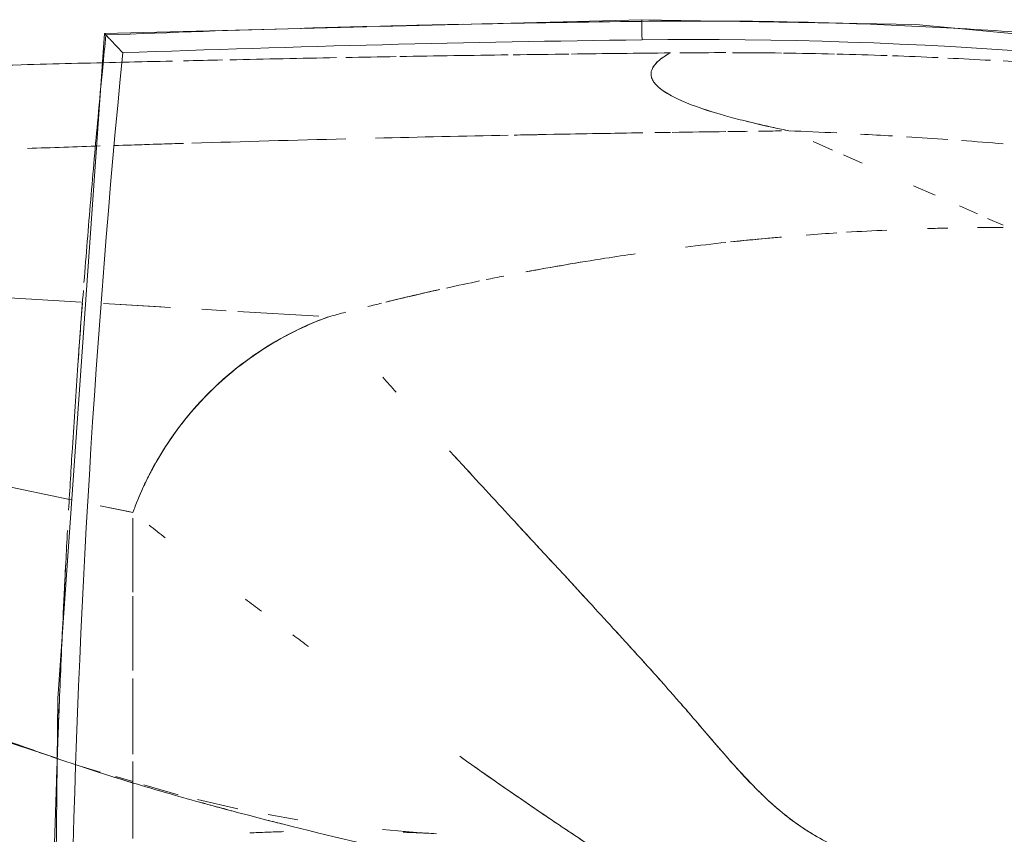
# Model space of a CAD drawing. Header units: millimetres. Extents: x 1110081 to 1268996, y -753649 to 3502.
# Tile 29 of 211: x 1176227 to 1176386, y -737013 to -736881. Entities that reach past the tile are written whole.
import ezdxf

# ---------------------------------------------------------------- set-up
doc = ezdxf.new("R2010")
doc.units = ezdxf.units.MM
doc.layers.add('Imports in Families', color=7, linetype='Continuous', lineweight=5)

# ---------------------------------------------------------------- blocks, each defined once
blk = doc.blocks.new('A315 - 3D HC toalett med cisterne - Standard-12572555-H02-Nivå F-3_5 m_1_ Ny Plan 2 PV200')
at = {"layer": 'Imports in Families'}
for p, q in [((-25.85, 433.2), (-24.73, 435.73)), ((-27.85, 428.65), (-26.57, 431.57)), ((-31.12, 421.23), (-29.59, 424.71)), ((-36.1, 409.93), (-34.79, 412.9)), ((-38.26, 405.03), (-36.9, 408.14)), ((-57.97, 377.32), (-55.76, 290.49)), ((73.49, 341.6), (72.92, 335.41)), ((-10.81, 312.04), (-10.04, 325.14)), ((71.38, 321.74), (70.53, 316.96)), ((69.62, 312.05), (68.08, 305.53)), ((-11.15, 306.25), (-10.92, 310.18)), ((67.32, 302.39), (65.72, 296.88)), ((-12.08, 290.34), (-11.54, 299.59)), ((20.6, 289.8), (21.61, 294.65)), ((34.56, 295.09), (22.59, 295.09)), ((22.59, 295.09), (33.18, 295.09)), ((47.26, 295.09), (35.84, 295.09)), ((60.79, 295.09), (48.54, 295.09)), ((74.39, 295.09), (61.95, 295.09)), ((65.2, 295.09), (64.39, 292.31)), ((63.66, 289.8), (62.83, 286.95)), ((-13.32, 269.35), (-12.3, 286.72)), ((16.92, 272.01), (19.63, 285.09)), ((61.49, 283), (60.47, 279.97)), ((60.72, 280.7), (58.53, 274.1))]:
    blk.add_line(p, q, dxfattribs=at)
at = {"layer": 'Imports in Families', "flags": 128}
for points in [[(-18.9, 623.85), (-37.91, 557.74), (-50.71, 490.11), (-57.18, 421.57), (-57.97, 377.32)], [(35.84, 295.09), (44.65, 295.09), (47.26, 295.09)], [(48.54, 295.09), (56.13, 295.09), (60.79, 295.09)], [(61.95, 295.09), (67.61, 295.09), (74.39, 295.09)], [(-55.76, 290.49), (51.75, 282.97), (159.53, 281.82), (267.2, 287.06), (305.76, 290.49)]]:
    blk.add_lwpolyline(points, dxfattribs=at)
at = {"layer": 'Imports in Families'}
for centre, radius, start, end in [((3209.01, 416.87), 3266.95, 180.69364, 181.17742), ((3209.01, 416.87), 3263.95, 180.69364, 182.16683), ((3209.01, 416.87), 3266.95, 181.2, 181.43405), ((3209.01, 416.87), 3266.95, 181.47284, 181.66127), ((39.59, 344.64), 52.68, 199.861, 242.9564), ((3209.01, 416.87), 3266.95, 181.66127, 182.21272), ((39.59, 344.64), 52.68, 242.9564, 245.3506), ((39.59, 344.64), 52.68, 245.3506, 247.7448), ((39.59, 344.64), 52.68, 247.7448, 250.139)]:
    blk.add_arc(centre, radius, start, end, dxfattribs=at)
for points, knots in [([(-15.83, 622.72), (-28.28, 585.94), (-48.72, 505.01), (-55.24, 421.73), (-54.7, 377.36)], [-1, -1, -1, -1, -0.533333, 0, 0, 0, 0]), ([(-57.7, 377.32), (-57.74, 380.3), (-57.77, 386.27), (-57.72, 395.23), (-57.56, 404.18), (-57.29, 413.13), (-56.91, 422.08), (-56.42, 431.02), (-55.83, 439.95), (-55.12, 448.88), (-54.31, 457.79), (-53.5, 465.67), (-52.95, 470.56), (-52.72, 472.49)], [-1, -1, -1, -1, -0.9642857, -0.9285714, -0.8928571, -0.8571429, -0.8214286, -0.7857143, -0.75, -0.7142857, -0.6785714, -0.6428571, -0.619603, -0.619603, -0.619603, -0.619603]), ([(69.69, 399.39), (70.94, 400.86), (73.61, 404.43), (75.7, 408.48), (76.72, 410.91)], [0.6964286, 0.6964286, 0.6964286, 0.6964286, 0.75, 0.8214286, 0.8214286, 0.8214286, 0.8214286]), ([(60.97, 390.84), (63.7, 393.22), (66.7, 395.98), (69.27, 398.89), (69.69, 399.39)], [0.5892857, 0.5892857, 0.5892857, 0.5892857, 0.6785714, 0.6964286, 0.6964286, 0.6964286, 0.6964286]), ([(-44.84, 383.79), (-44.01, 385.7), (-42.9, 389), (-41.87, 392.91), (-41.6, 394.02)], [0.5853659, 0.5853659, 0.5853659, 0.5853659, 0.7804878, 0.8536585, 0.8536585, 0.8536585, 0.8536585]), ([(52.18, 383.25), (53.42, 384.34), (55.25, 385.92), (57.02, 387.43), (57.6, 387.93)], [0.5, 0.5, 0.5, 0.5, 0.53571429, 0.55357143, 0.55357143, 0.55357143, 0.55357143]), ([(71.86, 363.44), (73.74, 366.22), (76.83, 370.87), (79.53, 375.2), (80.62, 377.03)], [0.5, 0.5, 0.5, 0.5, 0.5714286, 0.625, 0.625, 0.625, 0.625]), ([(31.96, 364.91), (34.83, 367.57), (38.35, 370.8), (41.75, 373.91), (42.42, 374.53)], [0.32142857, 0.32142857, 0.32142857, 0.32142857, 0.39285714, 0.41071429, 0.41071429, 0.41071429, 0.41071429]), ([(62.75, 350.21), (63.83, 351.74), (67.01, 356.3), (69.99, 360.65), (71.86, 363.44)], [0.3928571, 0.3928571, 0.3928571, 0.3928571, 0.4285714, 0.5, 0.5, 0.5, 0.5]), ([(11.72, 346.27), (12.5, 346.98), (16.38, 350.53), (21.7, 355.43), (26.14, 359.53), (27.6, 360.89)], [0.1607143, 0.1607143, 0.1607143, 0.1607143, 0.1785714, 0.25, 0.2857143, 0.2857143, 0.2857143, 0.2857143]), ([(73.38, 338.76), (73.38, 338.81), (73.4, 339.17), (73.42, 339.75), (73.46, 340.73), (73.53, 342.29), (73.59, 343.56), (73.62, 344.14)], [0.94262615, 0.94262615, 0.94262615, 0.94262615, 0.94331395, 0.94767442, 0.95203488, 0.95639535, 0.95980014, 0.95980014, 0.95980014, 0.95980014]), ([(-8.28, 322.67), (-7.36, 320.67), (-5.62, 317.43), (-3.55, 314.4), (-2.68, 313.22)], [-0.9047619, -0.9047619, -0.9047619, -0.9047619, -0.7619048, -0.6666667, -0.6666667, -0.6666667, -0.6666667]), ([(-55.64, 290.6), (-55.61, 290.64), (-55.51, 290.73), (-55.3, 290.92), (-55.04, 291.17), (-54.75, 291.45), (-54.32, 291.85), (-53.73, 292.4), (-53.24, 292.87), (-52.99, 293.1)], [0.6969697, 0.6969697, 0.6969697, 0.6969697, 0.7272727, 0.7575758, 0.7878788, 0.8181818, 0.8484848, 0.9090909, 0.969697, 0.969697, 0.969697, 0.969697]), ([(-52.61, 293.46), (-7.21, 289), (74.8, 284.05), (193.45, 284.94), (266.29, 289.89), (302.61, 293.46)], [-1, -1, -1, -1, -0.615385, -0.307692, 0, 0, 0, 0]), ([(-51.09, 293.32), (-50.96, 287.9), (-50.45, 268), (-49.85, 248.11), (-49.37, 233.64)], [-0.7183404, -0.7183404, -0.7183404, -0.7183404, -0.6666667, -0.5286024, -0.5286024, -0.5286024, -0.5286024]), ([(-55.68, 290.57), (-55.71, 290.54), (-55.75, 290.5), (-55.76, 290.49), (-55.76, 290.49)], [0.54545455, 0.54545455, 0.54545455, 0.54545455, 0.60606061, 0.62605691, 0.62605691, 0.62605691, 0.62605691]), ([(-55.39, 290.84), (-55.39, 290.84), (-55.42, 290.82), (-55.5, 290.74), (-55.56, 290.68), (-55.6, 290.65), (-55.62, 290.63)], [0.3030303, 0.3030303, 0.3030303, 0.3030303, 0.4242424, 0.4545455, 0.4848485, 0.5151515, 0.5151515, 0.5151515, 0.5151515]), ([(-15.48, 287.19), (-19.94, 287.53), (-28.83, 288.26), (-40.4, 289.28), (-47.51, 289.95), (-50.17, 290.21)], [-0.11111111, -0.11111111, -0.11111111, -0.11111111, -0.07407407, -0.03703704, -0.01482193, -0.01482193, -0.01482193, -0.01482193]), ([(21.32, 284.71), (17.96, 284.9), (10.14, 285.37), (-1.69, 286.16), (-10.16, 286.78), (-14.18, 287.09)], [-0.2131183, -0.2131183, -0.2131183, -0.2131183, -0.18518519, -0.14814815, -0.11473297, -0.11473297, -0.11473297, -0.11473297]), ([(59.43, 277.06), (59.71, 277.84), (60.14, 279.05), (60.57, 280.27), (60.72, 280.7)], [0.53285941, 0.53285941, 0.53285941, 0.53285941, 0.546875, 0.55475356, 0.55475356, 0.55475356, 0.55475356])]:
    blk.add_open_spline(points, degree=3, knots=knots, dxfattribs=at)
for points in [[(-50.89, 441.97), (-51.03, 439.89), (-51.16, 437.81), (-51.29, 435.73)], [(-38.43, 428.96), (-38.27, 431.22), (-38.09, 433.48), (-37.91, 435.73)], [(-37.91, 435.73), (-38.09, 433.48), (-38.27, 431.22), (-38.43, 428.96)], [(-24.36, 431.58), (-24.37, 432.97), (-24.38, 434.35), (-24.38, 435.73)], [(-24.38, 435.73), (-24.38, 434.35), (-24.37, 432.97), (-24.36, 431.58)], [(-51.4, 433.68), (-51.53, 431.38), (-51.65, 429.08), (-51.76, 426.77)], [(-39.03, 420.11), (-38.89, 422.33), (-38.74, 424.55), (-38.59, 426.77)], [(-38.59, 426.77), (-38.74, 424.55), (-38.89, 422.33), (-39.03, 420.11)], [(-24.2, 423.46), (-24.23, 424.57), (-24.26, 425.67), (-24.28, 426.77)], [(-24.28, 426.77), (-24.26, 425.67), (-24.23, 424.57), (-24.2, 423.46)], [(-51.83, 425.21), (-51.95, 422.74), (-52.05, 420.28), (-52.13, 417.81)], [(-52.17, 416.94), (-52.26, 414.24), (-52.34, 411.54), (-52.4, 408.84)], [(-39.46, 412.63), (-39.37, 414.36), (-39.27, 416.08), (-39.17, 417.81)], [(-39.17, 417.81), (-39.27, 416.08), (-39.37, 414.36), (-39.46, 412.63)], [(-23.6, 410.41), (-23.74, 412.58), (-23.85, 414.76), (-23.95, 416.93)], [(-23.95, 416.93), (-23.85, 414.76), (-23.74, 412.58), (-23.6, 410.41)], [(-52.41, 408.45), (-52.48, 405.7), (-52.53, 402.96), (-52.57, 400.21)], [(-40, 401.09), (-39.9, 403.68), (-39.78, 406.26), (-39.66, 408.84)], [(-39.66, 408.84), (-39.78, 406.26), (-39.9, 403.68), (-40, 401.09)], [(-23.15, 403.89), (-23.28, 405.54), (-23.4, 407.19), (-23.5, 408.84)], [(-23.5, 408.84), (-23.4, 407.19), (-23.28, 405.54), (-23.15, 403.89)], [(-40.52, 398.65), (-40.34, 399.45), (-40.17, 400.26), (-40, 401.09)], [(-52.57, 399.87), (-52.61, 397.24), (-52.63, 394.61), (-52.63, 391.97)], [(-39.94, 396.16), (-39.96, 397.4), (-39.97, 398.64), (-39.99, 399.87)], [(-39.99, 399.87), (-39.97, 398.64), (-39.96, 397.4), (-39.94, 396.16)], [(-22.04, 391.67), (-22.33, 394.4), (-22.59, 397.13), (-22.83, 399.87)], [(-22.83, 399.87), (-22.76, 399.04), (-22.68, 398.21), (-22.61, 397.38)], [(-41.6, 394.02), (-41.23, 395.5), (-40.87, 397.04), (-40.52, 398.65)], [(-22.61, 397.38), (-22.43, 395.48), (-22.24, 393.57), (-22.04, 391.67)], [(-39.88, 391.22), (-39.89, 392.29), (-39.91, 393.35), (-39.92, 394.41)], [(-39.92, 394.41), (-39.91, 393.35), (-39.89, 392.29), (-39.88, 391.22)], [(-52.64, 390.9), (-52.64, 388.43), (-52.63, 385.96), (-52.61, 383.49)], [(-39.75, 382.25), (-39.8, 385.13), (-39.84, 388.02), (-39.88, 390.9)], [(-39.88, 390.9), (-39.84, 388.02), (-39.8, 385.13), (-39.75, 382.25)], [(-21.2, 384.4), (-21.47, 386.56), (-21.72, 388.72), (-21.96, 390.88)], [(-21.96, 390.88), (-21.72, 388.72), (-21.47, 386.56), (-21.2, 384.4)], [(59.31, 389.4), (59.87, 389.88), (60.43, 390.36), (60.97, 390.84)], [(57.6, 387.93), (58.17, 388.42), (58.75, 388.91), (59.31, 389.4)], [(-46.12, 381.29), (-45.69, 381.99), (-45.26, 382.83), (-44.84, 383.79)], [(-52.6, 381.93), (-52.54, 376.6), (-52.48, 371.27), (-52.42, 365.94)], [(-52.6, 381.93), (-52.09, 381), (-51.57, 380.26), (-51.04, 379.73)], [(-39.71, 379.44), (-39.72, 380.27), (-39.74, 381.1), (-39.75, 381.93)], [(-39.75, 381.93), (-39.74, 381.1), (-39.72, 380.27), (-39.71, 379.44)], [(50.29, 381.6), (50.93, 382.16), (51.56, 382.71), (52.18, 383.25)], [(-47.43, 379.62), (-46.99, 380.03), (-46.55, 380.59), (-46.12, 381.29)], [(48.37, 379.89), (49.02, 380.47), (49.66, 381.04), (50.29, 381.6)], [(-51.04, 379.73), (-50.72, 379.41), (-50.07, 378.94), (-49.41, 378.8), (-49.08, 378.82)], [(-49.08, 378.82), (-48.97, 378.82), (-48.86, 378.84), (-48.75, 378.86)], [(-48.75, 378.86), (-48.64, 378.89), (-48.53, 378.92), (-48.42, 378.97)], [(-48.42, 378.97), (-48.31, 379.01), (-48.2, 379.06), (-48.09, 379.13)], [(-48.09, 379.13), (-47.87, 379.25), (-47.65, 379.42), (-47.43, 379.62)], [(46.42, 378.15), (47.08, 378.74), (47.73, 379.32), (48.37, 379.89)], [(-57.97, 377.32), (-57.96, 377.32), (-57.95, 377.32), (-57.87, 377.32), (-57.71, 377.32), (-57.45, 377.32), (-57.11, 377.33), (-56.7, 377.33), (-56.25, 377.34), (-55.76, 377.34), (-55.24, 377.35), (-54.88, 377.35), (-54.7, 377.36)], [(-57.59, 377.32), (-57.59, 377.32), (-57.6, 377.32), (-57.62, 377.32), (-57.66, 377.32), (-57.71, 377.32), (-57.78, 377.32), (-57.85, 377.32), (-57.91, 377.32), (-57.95, 377.32), (-57.97, 377.32), (-57.97, 377.32)], [(-57.7, 377.32), (-57.69, 377.32), (-57.69, 377.32), (-57.67, 377.32), (-57.65, 377.32), (-57.63, 377.32), (-57.61, 377.32), (-57.6, 377.32), (-57.59, 377.32), (-57.59, 377.32)], [(-39.43, 363), (-39.52, 367.82), (-39.6, 372.64), (-39.68, 377.46)], [(-39.68, 377.46), (-39.6, 372.64), (-39.52, 367.82), (-39.43, 363)], [(44.44, 376.36), (45.1, 376.96), (45.76, 377.56), (46.42, 378.15)], [(-19.4, 371.46), (-19.65, 373.06), (-19.89, 374.67), (-20.12, 376.27)], [(-20.12, 376.27), (-19.89, 374.67), (-19.65, 373.06), (-19.4, 371.46)], [(42.42, 374.53), (43.1, 375.14), (43.77, 375.75), (44.44, 376.36)], [(-17.2, 358.58), (-17.99, 362.83), (-18.72, 367.09), (-19.39, 371.37)], [(-19.39, 371.37), (-18.72, 367.09), (-17.99, 362.83), (-17.2, 358.58)], [(-52.41, 365.55), (-52.37, 362.55), (-52.33, 359.55), (-52.29, 356.56)], [(29.79, 362.91), (30.52, 363.58), (31.24, 364.25), (31.96, 364.91)], [(27.6, 360.89), (28.34, 361.57), (29.07, 362.24), (29.79, 362.91)], [(-39.31, 356.67), (-39.34, 358.09), (-39.36, 359.5), (-39.39, 360.92)], [(-39.39, 360.92), (-39.36, 359.5), (-39.34, 358.09), (-39.31, 356.67)], [(-52.28, 355.71), (-52.2, 349.87), (-52.11, 344.03), (-52.01, 338.2)], [(-38.82, 334.31), (-38.99, 341.44), (-39.15, 348.58), (-39.29, 355.71)], [(-39.29, 355.71), (-39.15, 348.58), (-38.99, 341.44), (-38.82, 334.31)], [(-15.95, 352.17), (-16.14, 353.12), (-16.33, 354.07), (-16.51, 355.02)], [(-16.51, 355.02), (-16.33, 354.07), (-16.14, 353.12), (-15.95, 352.17)], [(-14.59, 345.78), (-14.98, 347.55), (-15.36, 349.33), (-15.73, 351.11)], [(-15.73, 351.11), (-15.36, 349.33), (-14.98, 347.55), (-14.59, 345.78)], [(61.11, 347.89), (61.66, 348.66), (62.21, 349.44), (62.75, 350.21)], [(-12.31, 335.95), (-13.03, 338.86), (-13.71, 341.77), (-14.36, 344.69)], [(-14.36, 344.69), (-13.96, 342.93), (-13.56, 341.17), (-13.14, 339.41)], [(-13.14, 339.41), (-12.87, 338.26), (-12.6, 337.1), (-12.31, 335.95)], [(-52, 337.63), (-51.95, 334.92), (-51.9, 332.2), (-51.85, 329.49)], [(-0.16, 335.48), (0.65, 336.21), (1.45, 336.93), (2.25, 337.65)], [(-38.01, 304.64), (-38.26, 312.93), (-38.49, 321.21), (-38.7, 329.49)], [(-38.7, 329.49), (-38.49, 321.21), (-38.26, 312.93), (-38.01, 304.64)], [(-9.95, 326.74), (-10.2, 327.66), (-10.44, 328.57), (-10.68, 329.49)], [(-10.68, 329.49), (-10.44, 328.57), (-10.2, 327.66), (-9.95, 326.74)], [(-51.83, 327.97), (-51.72, 322.23), (-51.6, 316.49), (-51.48, 310.75)], [(-9.95, 326.74), (-9.7, 326.05), (-9.44, 325.37), (-9.16, 324.69)], [(-9.16, 324.69), (-8.88, 324.01), (-8.59, 323.34), (-8.28, 322.67)], [(41.49, 320.95), (42.12, 321.79), (42.75, 322.64), (43.38, 323.48)], [(71.41, 316.72), (71.64, 317.62), (71.87, 318.53), (72.1, 319.44)], [(73.5, 314.01), (73.41, 315.82), (73.34, 317.63), (73.29, 319.45)], [(35.72, 313.29), (36.37, 314.14), (37.01, 315), (37.66, 315.85)], [(-2.68, 313.22), (-2.24, 312.63), (-1.79, 312.05), (-1.33, 311.48)], [(-1.33, 311.48), (0.06, 309.77), (1.55, 308.15), (3.14, 306.62)], [(68.53, 305.87), (69.02, 307.67), (69.51, 309.47), (69.99, 311.28)], [(-51.46, 309.57), (-51.41, 307.47), (-51.37, 305.37), (-51.32, 303.28)], [(3.14, 306.62), (4.19, 305.61), (5.3, 304.64), (6.43, 303.71)], [(-37.62, 292.06), (-37.74, 295.8), (-37.86, 299.53), (-37.97, 303.27)], [(-37.97, 303.27), (-37.86, 299.53), (-37.74, 295.8), (-37.62, 292.06)], [(6.43, 303.71), (7, 303.25), (7.58, 302.8), (8.17, 302.36)], [(8.17, 302.36), (8.76, 301.92), (9.36, 301.5), (9.97, 301.09)], [(-51.28, 301.51), (-51.22, 298.78), (-51.15, 296.05), (-51.09, 293.32)], [(9.97, 301.09), (11.18, 300.26), (12.43, 299.49), (13.71, 298.76)], [(23.74, 297.71), (24.42, 298.59), (25.1, 299.46), (25.78, 300.33)], [(66.23, 297.82), (66.49, 298.71), (66.75, 299.6), (67.01, 300.5)], [(13.71, 298.76), (14.34, 298.4), (14.99, 298.06), (15.64, 297.72)], [(15.64, 297.72), (16.3, 297.39), (16.96, 297.07), (17.62, 296.76)], [(17.62, 296.76), (18.29, 296.46), (18.96, 296.16), (19.64, 295.89)], [(19.64, 295.89), (20.32, 295.61), (21.01, 295.34), (21.7, 295.09)], [(64.62, 292.5), (64.88, 293.37), (65.15, 294.23), (65.41, 295.09)], [(-52.99, 293.1), (-52.86, 293.22), (-52.73, 293.34), (-52.61, 293.46)], [(-55.76, 290.5), (-55.75, 290.5), (-55.74, 290.51), (-55.73, 290.53)], [(-55.73, 290.53), (-55.71, 290.54), (-55.68, 290.57), (-55.64, 290.6)], [(-55.62, 290.63), (-55.64, 290.61), (-55.66, 290.59), (-55.68, 290.57)], [(-50.17, 290.21), (-51.95, 290.38), (-53.73, 290.56), (-55.51, 290.73)], [(-55.5, 290.74), (-55.5, 290.74), (-55.49, 290.74), (-55.48, 290.76), (-55.46, 290.77), (-55.45, 290.79), (-55.43, 290.81), (-55.41, 290.82), (-55.4, 290.83), (-55.39, 290.84), (-55.39, 290.84)], [(-37.15, 278.07), (-37.29, 281.98), (-37.42, 285.89), (-37.55, 289.8)], [(-37.55, 289.8), (-37.42, 285.89), (-37.29, 281.98), (-37.15, 278.07)], [(62.93, 287.23), (63.21, 288.08), (63.49, 288.94), (63.76, 289.8)], [(29.76, 284.25), (28.04, 284.34), (26.32, 284.43), (24.61, 284.53)], [(35.84, 283.94), (33.81, 284.04), (31.79, 284.14), (29.76, 284.25)], [(37.98, 283.84), (37.27, 283.87), (36.55, 283.91), (35.84, 283.94)], [(64.74, 282.75), (60.28, 282.9), (51.36, 283.23), (42.44, 283.62), (37.98, 283.84)], [(60.72, 280.7), (60.87, 281.13), (61.02, 281.56), (61.17, 281.99)], [(78.13, 282.36), (73.67, 282.47), (69.21, 282.61), (64.74, 282.75)]]:
    blk.add_open_spline(points, degree=3, dxfattribs=at)
blk = doc.blocks.new('br001-h02-a-200-2-0001_Z02_dwg_A315 - 3D HC toalett med cisterne - Standard-12572555-H02-Nivå F-3_5m-1921415-MA-20-0001 GA Level 02 -Rearrange - option 3D')
at = {"layer": 'Imports in Families'}
for p, q in [((-25.85, 433.2), (-24.73, 435.73)), ((-27.85, 428.65), (-26.57, 431.57)), ((-31.12, 421.23), (-29.59, 424.71)), ((-36.1, 409.93), (-34.79, 412.9)), ((-38.26, 405.03), (-36.9, 408.14)), ((73.49, 341.6), (72.92, 335.41)), ((-10.81, 312.04), (-10.04, 325.14)), ((71.38, 321.74), (70.53, 316.96)), ((69.62, 312.05), (68.08, 305.53)), ((-11.15, 306.25), (-10.92, 310.18)), ((67.32, 302.39), (65.72, 296.88)), ((-12.08, 290.34), (-11.45, 301.15)), ((20.6, 289.8), (21.7, 295.09)), ((63.66, 289.8), (62.83, 286.95)), ((-13.32, 269.35), (-12.3, 286.72)), ((16.92, 272.01), (19.63, 285.09)), ((61.49, 283), (60.47, 279.97))]:
    blk.add_line(p, q, dxfattribs=at)
at = {"layer": 'Imports in Families', "flags": 128}
for points in [[(-50.71, 490.11), (-57.18, 421.57), (-57.97, 377.32), (-55.76, 290.49), (51.75, 282.97), (159.53, 281.82), (267.2, 287.06), (305.76, 290.49), (307.97, 377.32), (305.6, 446.07)], [(34.56, 295.09), (22.59, 295.09), (33.18, 295.09)], [(60.72, 280.7), (58.53, 274.1), (57.08, 269.77)]]:
    blk.add_lwpolyline(points, dxfattribs=at)
for points in [[(47.26, 295.09), (35.21, 295.09), (44.65, 295.09)], [(60.79, 295.09), (48.54, 295.09), (56.13, 295.09)], [(74.39, 295.09), (63.97, 295.09), (67.61, 295.09)]]:
    blk.add_lwpolyline(points, close=True, dxfattribs=at)
at = {"layer": 'Imports in Families'}
for centre, radius, start, end in [((3209.01, 416.87), 3266.95, 180.69364, 181.17742), ((3209.01, 416.87), 3263.95, 180.69364, 182.16683), ((3209.01, 416.87), 3266.95, 181.2, 181.43405), ((3209.01, 416.87), 3266.95, 181.47284, 181.66127), ((39.59, 344.64), 52.68, 199.861, 202.2552), ((39.59, 344.64), 52.68, 202.2552, 209.4377), ((3209.01, 416.87), 3266.95, 181.66127, 182.21272), ((39.59, 344.64), 52.68, 209.4377, 230.9855), ((39.59, 344.64), 52.68, 230.9855, 233.3797), ((39.59, 344.64), 52.68, 233.3797, 235.7739), ((39.59, 344.64), 52.68, 235.7739, 238.1681), ((39.59, 344.64), 52.68, 238.1681, 247.7448), ((39.59, 344.64), 52.68, 247.7448, 250.139)]:
    blk.add_arc(centre, radius, start, end, dxfattribs=at)
for points, knots in [([(-15.83, 622.72), (-28.28, 585.94), (-48.72, 505.01), (-55.24, 421.73), (-54.7, 377.36)], [-1, -1, -1, -1, -0.533333, 0, 0, 0, 0]), ([(-57.7, 377.32), (-57.74, 380.3), (-57.77, 386.27), (-57.72, 395.23), (-57.56, 404.18), (-57.29, 413.13), (-56.91, 422.08), (-56.42, 431.02), (-55.83, 439.95), (-55.12, 448.88), (-54.31, 457.79), (-53.56, 465.05), (-53.08, 469.34), (-52.93, 470.66)], [-1, -1, -1, -1, -0.9642857, -0.9285714, -0.8928571, -0.8571429, -0.8214286, -0.7857143, -0.75, -0.7142857, -0.6785714, -0.6428571, -0.6269586, -0.6269586, -0.6269586, -0.6269586]), ([(-48.09, 379.13), (-47.87, 379.25), (-46.76, 380.08), (-44.81, 383.3), (-42.9, 389), (-41.87, 392.91), (-41.6, 394.02)], [0.3414634, 0.3414634, 0.3414634, 0.3414634, 0.3902439, 0.5853659, 0.7804878, 0.8536585, 0.8536585, 0.8536585, 0.8536585]), ([(-51.67, 380.47), (-51.15, 379.77), (-50.29, 378.98), (-49.41, 378.8), (-49.08, 378.82)], [0.0731707, 0.0731707, 0.0731707, 0.0731707, 0.195122, 0.2682927, 0.2682927, 0.2682927, 0.2682927]), ([(42.42, 374.53), (44.45, 376.38), (47.1, 378.77), (49.66, 381.04), (50.29, 381.6)], [0.41071429, 0.41071429, 0.41071429, 0.41071429, 0.46428571, 0.48214286, 0.48214286, 0.48214286, 0.48214286]), ([(36.22, 368.84), (37.63, 370.14), (39.71, 372.05), (41.75, 373.91), (42.42, 374.53)], [0.35714286, 0.35714286, 0.35714286, 0.35714286, 0.39285714, 0.41071429, 0.41071429, 0.41071429, 0.41071429]), ([(73.25, 365.5), (74.61, 367.54), (76.35, 370.17), (77.95, 372.7), (78.35, 373.33)], [0.51785714, 0.51785714, 0.51785714, 0.51785714, 0.57142857, 0.58928571, 0.58928571, 0.58928571, 0.58928571]), ([(14.05, 348.39), (17.14, 351.23), (22.46, 356.13), (27.62, 360.9), (29.79, 362.91)], [0.1785714, 0.1785714, 0.1785714, 0.1785714, 0.25, 0.3035714, 0.3035714, 0.3035714, 0.3035714]), ([(40.94, 205.06), (41.2, 209.18), (41.67, 214.21), (42.47, 220.11), (42.92, 223.03), (43.43, 225.92), (43.99, 228.78), (44.6, 231.61), (45.26, 234.41), (45.96, 237.19), (46.7, 239.94), (47.48, 242.67), (48.29, 245.38), (49.14, 248.06), (50.29, 251.62), (51.79, 256.02), (53.66, 261.24), (55.55, 266.44), (57.46, 271.61), (59.03, 275.93), (60.26, 279.39), (61.18, 281.99), (62.07, 284.6), (63.23, 288.1), (64.63, 292.5), (66.24, 297.82), (68.3, 304.96), (71.71, 317.59), (76.14, 335.85), (79.49, 350.47), (81.2, 357.73)], [0.125, 0.125, 0.125, 0.125, 0.1875, 0.203125, 0.21875, 0.234375, 0.25, 0.265625, 0.28125, 0.296875, 0.3125, 0.328125, 0.34375, 0.359375, 0.375, 0.40625, 0.4375, 0.46875, 0.5, 0.53125, 0.546875, 0.5625, 0.578125, 0.59375, 0.625, 0.65625, 0.6875, 0.75, 0.875, 1, 1, 1, 1]), ([(61.11, 347.89), (62.76, 350.22), (64.9, 353.28), (66.96, 356.25), (67.46, 356.98)], [0.375, 0.375, 0.375, 0.375, 0.42857143, 0.44642857, 0.44642857, 0.44642857, 0.44642857]), ([(73.48, 341.33), (73.5, 341.67), (73.54, 342.53), (73.59, 343.56), (73.62, 344.14)], [0.953488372, 0.953488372, 0.953488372, 0.953488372, 0.956395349, 0.959800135, 0.959800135, 0.959800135, 0.959800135]), ([(73.38, 338.76), (73.38, 338.81), (73.4, 339.17), (73.42, 339.75), (73.45, 340.51), (73.48, 341.16), (73.48, 341.33)], [0.94262615, 0.94262615, 0.94262615, 0.94262615, 0.94331395, 0.94767442, 0.95203488, 0.95348837, 0.95348837, 0.95348837, 0.95348837]), ([(-9.95, 326.74), (-8.7, 323.29), (-6.45, 318.65), (-3.55, 314.4), (-2.68, 313.22)], [-1, -1, -1, -1, -0.7619048, -0.6666667, -0.6666667, -0.6666667, -0.6666667]), ([(1.58, 308.18), (3.1, 306.59), (8.51, 301.61), (14.89, 297.83), (19.64, 295.89)], [-0.5238095, -0.5238095, -0.5238095, -0.5238095, -0.3809524, -0.047619, -0.047619, -0.047619, -0.047619]), ([(-55.64, 290.6), (-55.61, 290.64), (-55.51, 290.73), (-55.3, 290.92), (-55.04, 291.17), (-54.75, 291.45), (-54.32, 291.85), (-53.73, 292.4), (-53.24, 292.87), (-52.99, 293.1)], [0.6969697, 0.6969697, 0.6969697, 0.6969697, 0.7272727, 0.7575758, 0.7878788, 0.8181818, 0.8484848, 0.9090909, 0.969697, 0.969697, 0.969697, 0.969697]), ([(-52.61, 293.46), (-7.21, 289), (74.8, 284.05), (193.45, 284.94), (266.29, 289.89), (302.61, 293.46)], [-1, -1, -1, -1, -0.615385, -0.307692, 0, 0, 0, 0]), ([(-51.09, 293.32), (-50.96, 287.9), (-50.45, 268), (-49.85, 248.11), (-49.37, 233.64)], [-0.7183404, -0.7183404, -0.7183404, -0.7183404, -0.6666667, -0.5286024, -0.5286024, -0.5286024, -0.5286024]), ([(-55.68, 290.57), (-55.71, 290.54), (-55.75, 290.5), (-55.76, 290.49), (-55.76, 290.49)], [0.54545455, 0.54545455, 0.54545455, 0.54545455, 0.60606061, 0.62605691, 0.62605691, 0.62605691, 0.62605691]), ([(-55.39, 290.84), (-55.39, 290.84), (-55.42, 290.82), (-55.5, 290.74), (-55.56, 290.68), (-55.6, 290.65), (-55.62, 290.63)], [0.3030303, 0.3030303, 0.3030303, 0.3030303, 0.4242424, 0.4545455, 0.4848485, 0.5151515, 0.5151515, 0.5151515, 0.5151515]), ([(-15.48, 287.19), (-19.94, 287.53), (-28.83, 288.26), (-40.4, 289.28), (-47.51, 289.95), (-50.17, 290.21)], [-0.11111111, -0.11111111, -0.11111111, -0.11111111, -0.07407407, -0.03703704, -0.01482193, -0.01482193, -0.01482193, -0.01482193]), ([(21.32, 284.71), (17.96, 284.9), (10.14, 285.37), (-1.01, 286.11), (-8.8, 286.68), (-12.13, 286.93)], [-0.2131183, -0.2131183, -0.2131183, -0.2131183, -0.18518519, -0.14814815, -0.12040242, -0.12040242, -0.12040242, -0.12040242]), ([(63.97, 282.78), (59.77, 282.92), (51.1, 283.24), (39.7, 283.75), (32.5, 284.11), (29.76, 284.25)], [-0.331198, -0.331198, -0.331198, -0.331198, -0.2962963, -0.25925926, -0.23649709, -0.23649709, -0.23649709, -0.23649709]), ([(59.43, 277.06), (59.71, 277.84), (60.3, 279.48), (60.87, 281.13), (61.17, 281.99)], [0.53285941, 0.53285941, 0.53285941, 0.53285941, 0.546875, 0.5625, 0.5625, 0.5625, 0.5625])]:
    blk.add_open_spline(points, degree=3, knots=knots, dxfattribs=at)
for points in [[(-50.89, 441.97), (-51.03, 439.89), (-51.16, 437.81), (-51.29, 435.73)], [(-38.43, 428.96), (-38.27, 431.22), (-38.09, 433.48), (-37.91, 435.73)], [(-37.91, 435.73), (-38.09, 433.48), (-38.27, 431.22), (-38.43, 428.96)], [(-24.36, 431.58), (-24.37, 432.97), (-24.38, 434.35), (-24.38, 435.73)], [(-24.38, 435.73), (-24.38, 434.35), (-24.37, 432.97), (-24.36, 431.58)], [(-51.4, 433.68), (-51.53, 431.38), (-51.65, 429.08), (-51.76, 426.77)], [(-39.03, 420.11), (-38.89, 422.33), (-38.74, 424.55), (-38.59, 426.77)], [(-38.59, 426.77), (-38.74, 424.55), (-38.89, 422.33), (-39.03, 420.11)], [(-24.2, 423.46), (-24.23, 424.57), (-24.26, 425.67), (-24.28, 426.77)], [(-24.28, 426.77), (-24.26, 425.67), (-24.23, 424.57), (-24.2, 423.46)], [(-51.83, 425.21), (-51.95, 422.74), (-52.05, 420.28), (-52.13, 417.81)], [(-52.17, 416.94), (-52.26, 414.24), (-52.34, 411.54), (-52.4, 408.84)], [(-39.46, 412.63), (-39.37, 414.36), (-39.27, 416.08), (-39.17, 417.81)], [(-39.17, 417.81), (-39.27, 416.08), (-39.37, 414.36), (-39.46, 412.63)], [(-23.6, 410.41), (-23.74, 412.58), (-23.85, 414.76), (-23.95, 416.93)], [(-23.95, 416.93), (-23.85, 414.76), (-23.74, 412.58), (-23.6, 410.41)], [(-52.41, 408.45), (-52.48, 405.7), (-52.53, 402.96), (-52.57, 400.21)], [(-40, 401.09), (-39.9, 403.68), (-39.78, 406.26), (-39.66, 408.84)], [(-39.66, 408.84), (-39.78, 406.26), (-39.9, 403.68), (-40, 401.09)], [(-23.15, 403.89), (-23.28, 405.54), (-23.4, 407.19), (-23.5, 408.84)], [(-23.5, 408.84), (-23.4, 407.19), (-23.28, 405.54), (-23.15, 403.89)], [(72.05, 402.42), (72.42, 402.94), (73.14, 404), (73.8, 405.1), (74.13, 405.65)], [(-41.6, 394.02), (-41.04, 396.23), (-40.51, 398.61), (-40, 401.09)], [(68.4, 397.93), (69.72, 399.37), (70.94, 400.86), (72.05, 402.42)], [(-52.57, 399.87), (-52.61, 397.24), (-52.63, 394.61), (-52.63, 391.97)], [(-39.94, 396.16), (-39.96, 397.4), (-39.97, 398.64), (-39.99, 399.87)], [(-39.99, 399.87), (-39.97, 398.64), (-39.96, 397.4), (-39.94, 396.16)], [(-22.61, 397.38), (-22.68, 398.21), (-22.76, 399.04), (-22.83, 399.87)], [(-22.83, 399.87), (-22.76, 399.04), (-22.68, 398.21), (-22.61, 397.38)], [(67.04, 396.49), (67.51, 396.97), (67.96, 397.44), (68.4, 397.93)], [(-22.04, 391.67), (-22.24, 393.57), (-22.43, 395.48), (-22.61, 397.38)], [(-22.61, 397.38), (-22.43, 395.48), (-22.24, 393.57), (-22.04, 391.67)], [(55.83, 386.41), (60, 389.99), (63.8, 393.17), (67.04, 396.49)], [(-39.88, 391.22), (-39.89, 392.29), (-39.91, 393.35), (-39.92, 394.41)], [(-39.92, 394.41), (-39.91, 393.35), (-39.89, 392.29), (-39.88, 391.22)], [(-52.64, 390.9), (-52.64, 388.43), (-52.63, 385.96), (-52.61, 383.49)], [(-39.75, 382.25), (-39.8, 385.13), (-39.84, 388.02), (-39.88, 390.9)], [(-39.88, 390.9), (-39.84, 388.02), (-39.8, 385.13), (-39.75, 382.25)], [(-21.2, 384.4), (-21.47, 386.56), (-21.72, 388.72), (-21.96, 390.88)], [(-21.96, 390.88), (-21.72, 388.72), (-21.47, 386.56), (-21.2, 384.4)], [(54.03, 384.86), (54.64, 385.38), (55.24, 385.9), (55.83, 386.41)], [(52.18, 383.25), (52.8, 383.79), (53.42, 384.33), (54.03, 384.86)], [(-52.6, 381.93), (-52.54, 376.6), (-52.48, 371.27), (-52.42, 365.94)], [(-52.6, 381.93), (-52.29, 381.37), (-51.98, 380.88), (-51.67, 380.47)], [(-39.71, 379.44), (-39.72, 380.27), (-39.74, 381.1), (-39.75, 381.93)], [(-39.75, 381.93), (-39.74, 381.1), (-39.72, 380.27), (-39.71, 379.44)], [(50.29, 381.6), (50.93, 382.16), (51.56, 382.71), (52.18, 383.25)], [(-49.08, 378.82), (-48.97, 378.82), (-48.86, 378.84), (-48.75, 378.86)], [(-48.75, 378.86), (-48.64, 378.89), (-48.53, 378.92), (-48.42, 378.97)], [(-48.42, 378.97), (-48.31, 379.01), (-48.2, 379.06), (-48.09, 379.13)], [(-57.97, 377.32), (-57.96, 377.32), (-57.95, 377.32), (-57.87, 377.32), (-57.71, 377.32), (-57.45, 377.32), (-57.11, 377.33), (-56.7, 377.33), (-56.25, 377.34), (-55.76, 377.34), (-55.24, 377.35), (-54.88, 377.35), (-54.7, 377.36)], [(-57.59, 377.32), (-57.59, 377.32), (-57.6, 377.32), (-57.62, 377.32), (-57.66, 377.32), (-57.71, 377.32), (-57.78, 377.32), (-57.85, 377.32), (-57.91, 377.32), (-57.95, 377.32), (-57.97, 377.32), (-57.97, 377.32)], [(-57.7, 377.32), (-57.69, 377.32), (-57.69, 377.32), (-57.67, 377.32), (-57.65, 377.32), (-57.63, 377.32), (-57.61, 377.32), (-57.6, 377.32), (-57.59, 377.32), (-57.59, 377.32)], [(-39.31, 356.67), (-39.45, 363.6), (-39.57, 370.53), (-39.68, 377.46)], [(-39.68, 377.46), (-39.57, 370.53), (-39.45, 363.6), (-39.31, 356.67)], [(-19.4, 371.46), (-19.65, 373.06), (-19.89, 374.67), (-20.12, 376.27)], [(-20.12, 376.27), (-19.89, 374.67), (-19.65, 373.06), (-19.4, 371.46)], [(-18.35, 365.01), (-18.71, 367.13), (-19.06, 369.25), (-19.39, 371.37)], [(-19.39, 371.37), (-19.06, 369.25), (-18.71, 367.13), (-18.35, 365.01)], [(34.1, 366.89), (34.81, 367.55), (35.52, 368.2), (36.22, 368.84)], [(31.96, 364.91), (32.68, 365.58), (33.39, 366.24), (34.1, 366.89)], [(-52.41, 365.55), (-52.37, 362.55), (-52.33, 359.55), (-52.29, 356.56)], [(29.79, 362.91), (30.52, 363.58), (31.24, 364.25), (31.96, 364.91)], [(70.44, 361.33), (70.92, 362.04), (71.87, 363.44), (72.79, 364.82), (73.25, 365.5)], [(-18.23, 364.29), (-17.9, 362.38), (-17.55, 360.48), (-17.2, 358.58)], [(-17.2, 358.58), (-17.55, 360.48), (-17.9, 362.38), (-18.22, 364.29)], [(68.97, 359.18), (69.46, 359.9), (69.95, 360.62), (70.44, 361.33)], [(67.46, 356.98), (67.97, 357.72), (68.47, 358.45), (68.97, 359.18)], [(-52.28, 355.71), (-52.2, 349.87), (-52.11, 344.03), (-52.01, 338.2)], [(-38.82, 334.31), (-38.99, 341.44), (-39.15, 348.58), (-39.29, 355.71)], [(-39.29, 355.71), (-39.15, 348.58), (-38.99, 341.44), (-38.82, 334.31)], [(-15.95, 352.17), (-16.14, 353.12), (-16.33, 354.07), (-16.51, 355.02)], [(-16.51, 355.02), (-16.33, 354.07), (-16.14, 353.12), (-15.95, 352.17)], [(-14.59, 345.78), (-14.98, 347.55), (-15.36, 349.33), (-15.73, 351.11)], [(-15.73, 351.11), (-15.36, 349.33), (-14.98, 347.55), (-14.59, 345.78)], [(11.72, 346.27), (12.5, 346.98), (13.28, 347.69), (14.05, 348.39)], [(-13.14, 339.41), (-13.56, 341.17), (-13.96, 342.93), (-14.36, 344.69)], [(-14.36, 344.69), (-13.71, 341.77), (-13.03, 338.86), (-12.31, 335.95)], [(-12.31, 335.95), (-12.6, 337.1), (-12.87, 338.26), (-13.14, 339.41)], [(-52, 337.63), (-51.95, 334.92), (-51.9, 332.2), (-51.85, 329.49)], [(-0.16, 335.48), (0.65, 336.21), (1.45, 336.93), (2.25, 337.65)], [(-11.6, 333.06), (-11.78, 333.8), (-11.96, 334.53), (-12.14, 335.26)], [(-12.14, 335.26), (-11.96, 334.53), (-11.78, 333.8), (-11.6, 333.06)], [(-38.01, 304.64), (-38.26, 312.93), (-38.49, 321.21), (-38.7, 329.49)], [(-38.7, 329.49), (-38.49, 321.21), (-38.26, 312.93), (-38.01, 304.64)], [(-9.95, 326.74), (-10.2, 327.66), (-10.44, 328.57), (-10.68, 329.49)], [(-10.68, 329.49), (-10.44, 328.57), (-10.2, 327.66), (-9.95, 326.74)], [(-51.83, 327.97), (-51.72, 322.23), (-51.6, 316.49), (-51.48, 310.75)], [(41.49, 320.95), (42.12, 321.79), (42.75, 322.64), (43.38, 323.48)], [(71.41, 316.72), (71.64, 317.62), (71.87, 318.53), (72.1, 319.44)], [(73.38, 316.72), (73.34, 317.63), (73.31, 318.54), (73.29, 319.45)], [(73.5, 314.01), (73.45, 314.91), (73.41, 315.82), (73.38, 316.72)], [(35.72, 313.29), (36.37, 314.14), (37.01, 315), (37.66, 315.85)], [(-2.68, 313.22), (-1.36, 311.45), (0.06, 309.77), (1.58, 308.18)], [(69.27, 308.57), (69.51, 309.48), (69.75, 310.38), (69.99, 311.28)], [(-51.46, 309.57), (-51.41, 307.47), (-51.37, 305.37), (-51.32, 303.28)], [(68.53, 305.87), (68.78, 306.77), (69.02, 307.67), (69.27, 308.57)], [(-37.67, 293.51), (-37.77, 296.76), (-37.87, 300.02), (-37.97, 303.27)], [(-37.97, 303.27), (-37.87, 300.02), (-37.77, 296.76), (-37.67, 293.51)], [(-51.28, 301.51), (-51.22, 298.84), (-51.16, 296.18), (-51.09, 293.51)], [(66.23, 297.82), (66.49, 298.71), (66.75, 299.6), (67.01, 300.5)], [(19.64, 295.89), (20.32, 295.61), (21.01, 295.34), (21.7, 295.09)], [(63.78, 289.86), (64.06, 290.74), (64.62, 292.5), (65.16, 294.27), (65.43, 295.16)], [(-52.99, 293.1), (-52.86, 293.22), (-52.73, 293.34), (-52.61, 293.46)], [(-55.76, 290.5), (-55.75, 290.5), (-55.74, 290.51), (-55.73, 290.53)], [(-55.73, 290.53), (-55.71, 290.54), (-55.68, 290.57), (-55.64, 290.6)], [(-55.62, 290.63), (-55.64, 290.61), (-55.66, 290.59), (-55.68, 290.57)], [(-50.17, 290.21), (-51.95, 290.38), (-53.73, 290.56), (-55.51, 290.73)], [(-55.5, 290.74), (-55.5, 290.74), (-55.49, 290.74), (-55.48, 290.76), (-55.46, 290.77), (-55.45, 290.79), (-55.43, 290.81), (-55.41, 290.82), (-55.4, 290.83), (-55.39, 290.84), (-55.39, 290.84)], [(-37.15, 278.07), (-37.29, 281.98), (-37.42, 285.89), (-37.55, 289.8)], [(-37.55, 289.8), (-37.42, 285.89), (-37.29, 281.98), (-37.15, 278.07)], [(62.93, 287.23), (63.21, 288.08), (63.49, 288.94), (63.76, 289.8)], [(29.76, 284.25), (28.04, 284.34), (26.32, 284.43), (24.61, 284.53)], [(64.74, 282.75), (64.49, 282.76), (64.23, 282.77), (63.97, 282.78)], [(78.13, 282.36), (73.67, 282.47), (69.21, 282.61), (64.74, 282.75)]]:
    blk.add_open_spline(points, degree=3, dxfattribs=at)

msp = doc.modelspace()

# ---------------------------------------------------------------- block references
at = {"rotation": 270}
msp.add_blockref('br001-h02-a-200-2-0001_Z02_dwg_A315 - 3D HC toalett med cisterne - Standard-12572555-H02-Nivå F-3_5m-1921415-MA-20-0001 GA Level 02 -Rearrange - option 3D', (1175950.6, -736939.38), dxfattribs=at)
at = {"layer": 'Imports in Families', "rotation": 270.0000000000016}
msp.add_blockref('A315 - 3D HC toalett med cisterne - Standard-12572555-H02-Nivå F-3_5 m_1_ Ny Plan 2 PV200', (1175950.6, -736939.38), dxfattribs=at)

doc.saveas('drawing.dxf')
